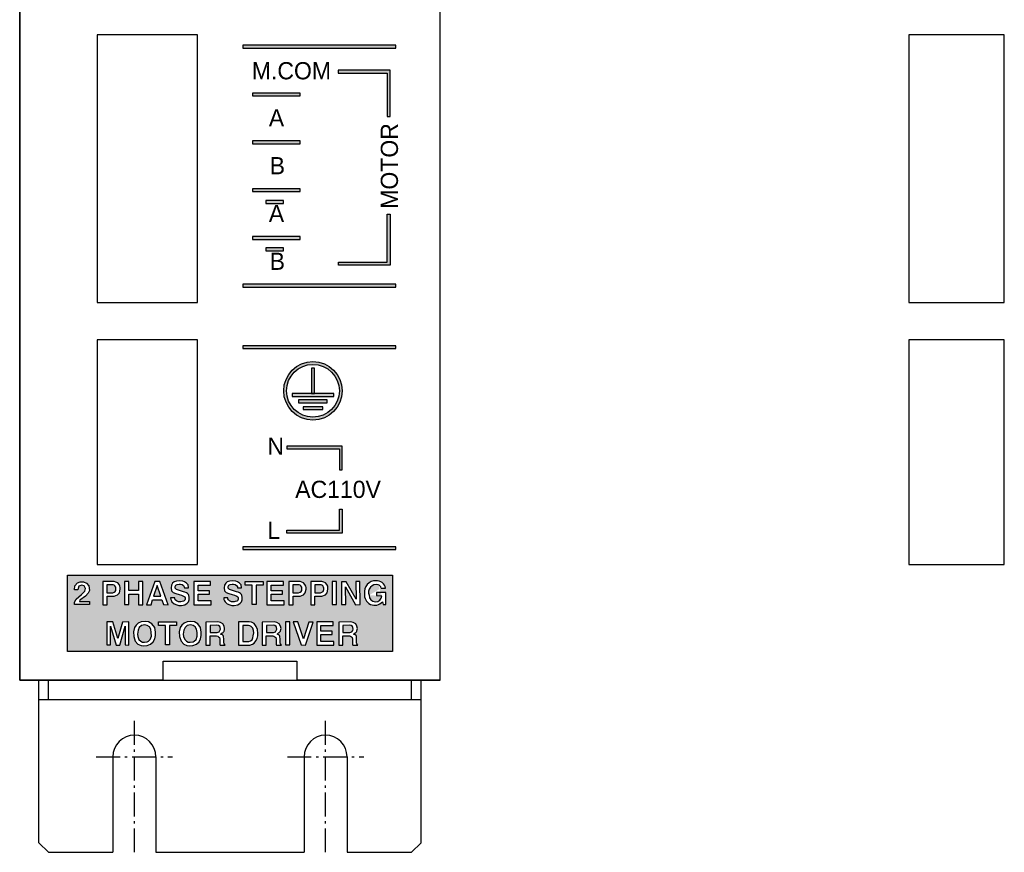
# Model space of a CAD drawing. Extents: x 10 to 213, y 7 to 270.
# Tile 1 of 4: x 10 to 113, y 7 to 94. Entities that reach past the tile are written whole.
import ezdxf

# ---------------------------------------------------------------- set-up
doc = ezdxf.new("R2010")
doc.units = 0
doc.header["$LTSCALE"] = 0.5
doc.header["$MEASUREMENT"] = 0
doc.linetypes.add('CENS', pattern=[7.5, 5, -1, 0.5, -1])
doc.layers.get('0').update_dxf_attribs({"linetype": 'CONTINUOUS'})
doc.layers.add('CEN', color=1, linetype='CENS')
doc.styles.add('K', font='sas', dxfattribs={"bigfont": 'stk'})

msp = doc.modelspace()

# ---------------------------------------------------------------- hatches: boundary and pattern name
h = msp.add_hatch(color=256)
h.paths.add_polyline_path([(49.34, 91.12), (49.34, 91.42), (33.34, 91.42), (33.34, 91.12)])
h.paths.add_polyline_path([(37.58, 75.17), (35.76, 75.17), (35.76, 74.87), (37.58, 74.87)])
h.paths.add_polyline_path([(39.34, 86.12), (39.34, 86.42), (34.34, 86.42), (34.34, 86.12)])
h.paths.add_polyline_path([(48.44, 88.52), (48.44, 83.98), (48.74, 83.98), (48.74, 88.82), (43.32, 88.82), (43.32, 88.52)])
h.paths.add_polyline_path([(34.34, 81.42), (34.34, 81.12), (39.34, 81.12), (39.34, 81.42)])
h.paths.add_polyline_path([(39.34, 76.12), (39.34, 76.42), (34.34, 76.42), (34.34, 76.12)])
h.paths.add_polyline_path([(48.74, 68.43), (48.74, 73.76), (48.44, 73.76), (48.44, 68.73), (43.34, 68.73), (43.34, 68.43)])
h.paths.add_polyline_path([(39.34, 71.12), (39.34, 71.42), (34.34, 71.42), (34.34, 71.12)])
h.paths.add_polyline_path([(35.76, 70.23), (35.76, 69.93), (37.58, 69.93), (37.58, 70.23)])
h.paths.add_polyline_path([(33.34, 66.42), (33.34, 66.12), (49.34, 66.12), (49.34, 66.42)])
h = msp.add_hatch(color=256)
h.paths.add_polyline_path([(49.34, 59.99), (33.34, 59.99), (33.34, 59.69), (49.34, 59.69)])
h.paths.add_polyline_path([(37.63, 55.28, 1), (43.74, 55.28, 1)])
h.paths.add_polyline_path([(43.44, 55.28, -1), (37.93, 55.28, -1)], flags=16)
h.paths.add_polyline_path([(40.83, 57.65), (40.83, 54.99), (42.87, 54.99), (42.87, 54.69), (38.5, 54.69), (38.5, 54.99), (40.53, 54.99), (40.53, 57.65)], flags=0)
h.paths.add_polyline_path([(42.18, 54.32), (42.18, 54.02), (39.18, 54.02), (39.18, 54.32)], flags=0)
h.paths.add_polyline_path([(41.72, 53.61), (41.72, 53.31), (39.65, 53.31), (39.65, 53.61)], flags=0)
h.paths.add_polyline_path([(43.75, 49.5), (37.95, 49.5), (37.95, 49.2), (43.45, 49.2), (43.45, 47), (43.75, 47)])
h.paths.add_polyline_path([(43.75, 42.9), (43.45, 42.9), (43.45, 40.7), (37.95, 40.7), (37.95, 40.4), (43.75, 40.4)])
h.paths.add_polyline_path([(49.34, 38.97), (33.34, 38.97), (33.34, 38.67), (49.34, 38.67)])
h = msp.add_hatch(color=256)
h.paths.add_polyline_path([(15, 36), (49, 36), (49, 28), (15, 28)])
h.paths.add_polyline_path([(39.08, 31.1), (38.61, 31.1), (39.44, 28.69), (39.9, 28.68), (40.71, 31.09), (40.24, 31.09), (39.68, 29.33)], flags=16)
h.paths.add_polyline_path([(37.82, 31.11), (37.82, 28.7), (38.26, 28.7), (38.26, 31.11)], flags=16)
h.paths.add_polyline_path([(42.8, 30.74), (42.8, 31.1), (41.07, 31.1), (41.07, 28.67), (42.87, 28.67), (42.87, 29.06), (41.5, 29.06), (41.5, 29.78), (42.69, 29.78), (42.69, 30.14), (41.51, 30.14), (41.51, 30.74)], flags=16)
h.paths.add_polyline_path([(44.49, 30.75), (43.8, 30.74), (43.81, 30), (44.54, 30), (44.74, 30.06), (44.84, 30.19), (44.89, 30.36), (44.86, 30.5), (44.82, 30.62), (44.68, 30.72)], flags=0)
h.paths.add_polyline_path([(44.6, 31.1), (43.37, 31.09), (43.37, 28.68), (43.8, 28.68), (43.8, 29.66), (44.49, 29.66), (44.6, 29.61), (44.7, 29.55), (44.79, 29.46), (44.81, 29.28), (44.81, 29.13), (44.81, 28.99), (44.82, 28.89), (44.83, 28.73), (44.86, 28.67), (45.37, 28.67), (45.27, 28.81), (45.25, 28.93), (45.24, 29.07), (45.23, 29.21), (45.24, 29.3), (45.22, 29.56), (45.19, 29.67), (45.11, 29.76), (45, 29.78), (44.91, 29.82), (45.08, 29.95), (45.15, 29.99), (45.22, 30.05), (45.28, 30.15), (45.31, 30.3), (45.33, 30.4), (45.27, 30.67), (45.15, 30.9), (44.89, 31.04)], flags=16)
h.paths.add_polyline_path([(35.37, 31.09), (35.37, 28.68), (35.8, 28.68), (35.8, 29.66), (36.49, 29.66), (36.6, 29.61), (36.7, 29.55), (36.8, 29.46), (36.82, 29.28), (36.82, 29.13), (36.82, 28.99), (36.83, 28.89), (36.84, 28.73), (36.87, 28.67), (37.38, 28.67), (37.28, 28.81), (37.25, 28.93), (37.24, 29.07), (37.24, 29.21), (37.25, 29.3), (37.23, 29.56), (37.19, 29.67), (37.12, 29.76), (37.01, 29.78), (36.92, 29.82), (37.08, 29.95), (37.16, 29.99), (37.23, 30.05), (37.28, 30.15), (37.32, 30.3), (37.34, 30.4), (37.28, 30.67), (37.15, 30.9), (36.9, 31.04), (36.61, 31.1)], flags=16)
h.paths.add_polyline_path([(35.81, 30.74), (35.82, 30), (36.54, 30), (36.75, 30.06), (36.84, 30.19), (36.9, 30.36), (36.87, 30.5), (36.83, 30.62), (36.68, 30.72), (36.5, 30.75)], flags=0)
h.paths.add_polyline_path([(33.74, 30.73), (33.33, 30.73), (33.34, 29.05), (33.98, 29.04), (34.15, 29.12), (34.31, 29.24), (34.4, 29.42), (34.43, 29.64), (34.49, 29.97), (34.46, 30.19), (34.39, 30.44), (34.22, 30.63), (34.09, 30.68), (33.95, 30.72)], flags=0)
h.paths.add_polyline_path([(34.02, 31.1), (32.89, 31.1), (32.89, 28.67), (34.08, 28.67), (34.35, 28.76), (34.52, 28.89), (34.72, 29.12), (34.84, 29.36), (34.9, 29.64), (34.92, 29.9), (34.86, 30.31), (34.75, 30.62), (34.52, 30.93), (34.25, 31.07)], flags=16)
h.paths.add_polyline_path([(30.61, 30.75), (29.92, 30.74), (29.92, 30), (30.65, 30), (30.85, 30.06), (30.95, 30.19), (31, 30.36), (30.97, 30.5), (30.93, 30.62), (30.79, 30.72)], flags=0)
h.paths.add_polyline_path([(30.71, 31.1), (29.48, 31.09), (29.48, 28.68), (29.91, 28.68), (29.91, 29.66), (30.6, 29.66), (30.71, 29.61), (30.81, 29.55), (30.91, 29.46), (30.92, 29.28), (30.93, 29.13), (30.92, 28.99), (30.93, 28.89), (30.94, 28.73), (30.98, 28.67), (31.49, 28.67), (31.38, 28.81), (31.36, 28.93), (31.35, 29.07), (31.34, 29.21), (31.36, 29.3), (31.33, 29.56), (31.3, 29.67), (31.23, 29.76), (31.12, 29.78), (31.02, 29.82), (31.19, 29.95), (31.27, 29.99), (31.33, 30.05), (31.39, 30.15), (31.43, 30.3), (31.44, 30.4), (31.38, 30.67), (31.26, 30.9), (31.01, 31.04)], flags=16)
h.paths.add_polyline_path([(27.91, 31.16), (27.51, 31.11), (27.2, 30.98), (26.97, 30.77), (26.79, 30.53), (26.68, 30.07), (26.73, 29.56), (26.88, 29.09), (27.16, 28.79), (27.5, 28.65), (27.77, 28.6), (28.12, 28.63), (28.48, 28.76), (28.76, 29.01), (28.93, 29.32), (28.99, 29.68), (29, 30.03), (28.93, 30.51), (28.63, 30.91), (28.28, 31.1)], flags=16)
h.paths.add_polyline_path([(27.88, 30.8), (27.51, 30.71), (27.3, 30.52), (27.18, 30.24), (27.11, 29.82), (27.15, 29.59), (27.26, 29.25), (27.45, 29.08), (27.64, 29), (27.85, 28.98), (28.13, 29.02), (28.26, 29.09), (28.45, 29.27), (28.58, 29.6), (28.56, 29.98), (28.5, 30.35), (28.36, 30.57), (28.13, 30.73)], flags=0)
h.paths.add_polyline_path([(24.51, 31.12), (26.42, 31.12), (26.42, 30.74), (25.68, 30.74), (25.68, 28.69), (25.25, 28.69), (25.25, 30.74), (24.52, 30.74)], flags=16)
h.paths.add_polyline_path([(23.34, 30.73), (23.09, 30.8), (22.73, 30.71), (22.51, 30.52), (22.4, 30.24), (22.32, 29.82), (22.36, 29.59), (22.47, 29.25), (22.66, 29.08), (22.85, 29), (23.06, 28.98), (23.34, 29.02), (23.47, 29.09), (23.66, 29.27), (23.79, 29.6), (23.77, 29.98), (23.71, 30.35), (23.57, 30.57)], flags=0)
h.paths.add_polyline_path([(23.49, 31.1), (23.12, 31.16), (22.72, 31.11), (22.41, 30.98), (22.18, 30.77), (22, 30.53), (21.89, 30.07), (21.94, 29.56), (22.09, 29.09), (22.37, 28.79), (22.71, 28.65), (22.98, 28.6), (23.33, 28.63), (23.69, 28.76), (23.97, 29.01), (24.14, 29.32), (24.2, 29.68), (24.21, 30.03), (24.14, 30.51), (23.84, 30.91)], flags=16)
h.paths.add_polyline_path([(19.76, 31.1), (19.12, 31.1), (19.12, 28.69), (19.51, 28.69), (19.49, 30.66), (20.08, 28.66), (20.46, 28.67), (21.03, 30.66), (21.02, 28.69), (21.43, 28.67), (21.43, 31.1), (20.76, 31.09), (20.26, 29.36)], flags=16)
edge = h.paths.add_edge_path(flags=16)
edge.add_line((47.83, 34.64), (48.28, 34.63))
edge.add_arc((47.36, 34.47), 0.93, 9.7965, 95.9017)
edge.add_arc((47.2, 34.26), 1.14, 86.9602, 189.3298)
edge.add_arc((47.14, 33.91), 1.07, 171.3336, 319.35)
edge.add_line((47.95, 33.21), (48.02, 32.92))
edge.add_line((48.02, 32.92), (48.29, 32.91))
edge.add_line((48.29, 32.91), (48.29, 34.19))
edge.add_line((48.29, 34.19), (47.33, 34.18))
edge.add_line((47.33, 34.18), (47.33, 33.85))
edge.add_line((47.33, 33.85), (47.89, 33.83))
edge.add_arc((47.22, 33.89), 0.676, 180.1841, 354.8857, ccw=False)
edge.add_arc((47.31, 34.19), 0.825, 76.0533, 201.5908, ccw=False)
edge.add_arc((47.27, 34.45), 0.594, 19.3607, 66.7596, ccw=False)
h.paths.add_polyline_path([(44.15, 35.31), (43.66, 35.31), (43.66, 32.93), (44.1, 32.93), (44.08, 34.77), (45.12, 32.9), (45.6, 32.91), (45.59, 35.33), (45.18, 35.33), (45.19, 33.49)], flags=16)
h.paths.add_polyline_path([(43.15, 35.32), (42.7, 35.32), (42.7, 32.91), (43.15, 32.91)], flags=16)
h.paths.add_polyline_path([(41.52, 34.98), (40.86, 34.98), (40.86, 34.16), (41.47, 34.16), (41.61, 34.2), (41.73, 34.29), (41.79, 34.38), (41.81, 34.5), (41.81, 34.64), (41.79, 34.75), (41.7, 34.86), (41.62, 34.94)], flags=0)
h.paths.add_polyline_path([(41.61, 35.33), (40.44, 35.32), (40.44, 32.9), (40.88, 32.9), (40.88, 33.79), (41.62, 33.79), (41.98, 33.92), (42.17, 34.16), (42.25, 34.51), (42.25, 34.69), (42.22, 34.85), (42.13, 35.03), (41.98, 35.18), (41.81, 35.26)], flags=16)
h.paths.add_polyline_path([(38.16, 35.32), (38.16, 32.9), (38.6, 32.9), (38.6, 33.79), (39.33, 33.79), (39.7, 33.92), (39.88, 34.16), (39.96, 34.51), (39.96, 34.69), (39.93, 34.85), (39.84, 35.03), (39.7, 35.18), (39.52, 35.26), (39.33, 35.33)], flags=16)
h.paths.add_polyline_path([(38.58, 34.98), (38.58, 34.16), (39.18, 34.16), (39.33, 34.2), (39.45, 34.29), (39.5, 34.38), (39.52, 34.5), (39.52, 34.64), (39.5, 34.75), (39.42, 34.86), (39.34, 34.94), (39.24, 34.98)], flags=0)
h.paths.add_polyline_path([(37.6, 35.32), (35.87, 35.32), (35.87, 32.9), (37.68, 32.9), (37.68, 33.29), (36.31, 33.29), (36.31, 34.01), (37.49, 34.01), (37.49, 34.36), (36.32, 34.36), (36.32, 34.96), (37.61, 34.96)], flags=16)
h.paths.add_polyline_path([(33.58, 34.95), (33.57, 35.34), (35.48, 35.34), (35.48, 34.96), (34.74, 34.96), (34.74, 32.91), (34.31, 32.91), (34.31, 34.95)], flags=16)
h.paths.add_polyline_path([(33.21, 34.67), (33.16, 34.98), (33.01, 35.15), (32.79, 35.3), (32.6, 35.37), (32.25, 35.4), (31.97, 35.37), (31.71, 35.28), (31.55, 35.16), (31.43, 34.93), (31.4, 34.68), (31.43, 34.37), (31.6, 34.17), (31.88, 34.06), (32.23, 33.96), (32.46, 33.91), (32.7, 33.8), (32.82, 33.72), (32.86, 33.61), (32.86, 33.47), (32.83, 33.37), (32.77, 33.3), (32.7, 33.27), (32.54, 33.23), (32.42, 33.2), (32.25, 33.2), (32.14, 33.2), (32.03, 33.26), (31.95, 33.31), (31.83, 33.42), (31.77, 33.51), (31.77, 33.61), (31.34, 33.61), (31.37, 33.44), (31.4, 33.37), (31.44, 33.29), (31.48, 33.2), (31.7, 33), (31.97, 32.88), (32.19, 32.83), (32.45, 32.83), (32.81, 32.89), (33.06, 33.06), (33.19, 33.2), (33.29, 33.42), (33.29, 33.7), (33.25, 33.88), (33.21, 33.96), (33.09, 34.07), (32.99, 34.14), (32.84, 34.21), (32.68, 34.26), (31.96, 34.49), (31.8, 34.64), (31.8, 34.79), (31.88, 34.94), (32.03, 35.02), (32.22, 35.04), (32.37, 35.05), (32.54, 35), (32.68, 34.92), (32.77, 34.78), (32.8, 34.67)], flags=16)
h.paths.add_polyline_path([(29.95, 34.96), (29.95, 35.32), (28.22, 35.32), (28.22, 32.9), (30.02, 32.9), (30.02, 33.29), (28.66, 33.29), (28.66, 34.01), (29.84, 34.01), (29.84, 34.36), (28.66, 34.36), (28.66, 34.96)], flags=16)
h.paths.add_polyline_path([(27.25, 34.67), (27.66, 34.67), (27.61, 34.98), (27.46, 35.15), (27.24, 35.3), (27.05, 35.37), (26.7, 35.4), (26.42, 35.37), (26.16, 35.28), (26, 35.16), (25.88, 34.93), (25.85, 34.68), (25.88, 34.37), (26.05, 34.17), (26.33, 34.06), (26.68, 33.96), (26.91, 33.91), (27.15, 33.8), (27.27, 33.72), (27.32, 33.61), (27.32, 33.47), (27.28, 33.37), (27.22, 33.3), (27.15, 33.27), (26.99, 33.23), (26.87, 33.2), (26.71, 33.2), (26.6, 33.2), (26.48, 33.26), (26.4, 33.31), (26.28, 33.42), (26.23, 33.51), (26.22, 33.61), (25.79, 33.61), (25.82, 33.44), (25.86, 33.37), (25.89, 33.29), (25.93, 33.2), (26.15, 33), (26.43, 32.88), (26.64, 32.83), (26.91, 32.83), (27.26, 32.89), (27.52, 33.06), (27.65, 33.2), (27.74, 33.42), (27.74, 33.7), (27.7, 33.88), (27.67, 33.96), (27.54, 34.07), (27.44, 34.14), (27.29, 34.21), (27.13, 34.26), (26.41, 34.49), (26.25, 34.64), (26.25, 34.79), (26.33, 34.94), (26.48, 35.02), (26.67, 35.04), (26.83, 35.05), (26.99, 35), (27.13, 34.92), (27.22, 34.78)], flags=16)
h.paths.add_polyline_path([(24.75, 33.78), (24.38, 34.9), (24.01, 33.78)], flags=0)
h.paths.add_polyline_path([(24.67, 35.32), (24.13, 35.32), (23.26, 32.9), (23.75, 32.9), (23.9, 33.42), (24.88, 33.41), (25.06, 32.91), (25.54, 32.9)], flags=16)
h.paths.add_polyline_path([(21.41, 35.33), (20.97, 35.33), (20.97, 32.91), (21.41, 32.91), (21.41, 34.02), (22.44, 34.02), (22.44, 32.9), (22.87, 32.9), (22.87, 35.32), (22.42, 35.32), (22.42, 34.4), (21.41, 34.4)], flags=16)
h.paths.add_polyline_path([(19.78, 34.98), (19.13, 34.98), (19.13, 34.16), (19.73, 34.16), (19.88, 34.2), (20, 34.29), (20.05, 34.38), (20.07, 34.5), (20.07, 34.64), (20.05, 34.75), (19.96, 34.86), (19.88, 34.94)], flags=0)
h.paths.add_polyline_path([(19.88, 35.33), (18.7, 35.32), (18.7, 32.9), (19.14, 32.9), (19.14, 33.79), (19.88, 33.79), (20.24, 33.92), (20.43, 34.16), (20.51, 34.51), (20.51, 34.69), (20.48, 34.85), (20.39, 35.03), (20.25, 35.18), (20.07, 35.26)], flags=16)
h.paths.add_polyline_path([(15.72, 34.47), (15.77, 34.89), (16.03, 35.19), (16.33, 35.3), (16.67, 35.28), (17, 35.16), (17.23, 34.89), (17.3, 34.4), (17.16, 34.11), (16.88, 33.79), (16.28, 33.37), (16.24, 33.24), (17.29, 33.25), (17.29, 32.91), (15.72, 32.92), (15.75, 33.18), (15.91, 33.47), (16.46, 33.96), (16.83, 34.33), (16.88, 34.6), (16.75, 34.89), (16.49, 34.95), (16.2, 34.83), (16.09, 34.46)], flags=16)

# ---------------------------------------------------------------- linework, layer by layer
for p, q in [((10, 185), (10, 25)), ((10, 25), (10, 185)), ((54, 25), (54, 185)), ((54, 25), (54, 185)), ((18.1, 92.5), (18.1, 64.5)), ((28.6, 92.5), (18.1, 92.5)), ((28.6, 64.5), (28.6, 92.5)), ((113, 92.5), (103, 92.5)), ((103, 92.5), (103, 64.5)), ((113, 64.5), (113, 92.5)), ((49.34, 91.42), (33.34, 91.42)), ((33.34, 91.42), (33.34, 91.12)), ((33.34, 91.12), (49.34, 91.12)), ((49.34, 91.12), (49.34, 91.42)), ((48.74, 88.82), (43.32, 88.82)), ((43.32, 88.82), (43.32, 88.52)), ((48.74, 83.98), (48.74, 88.82)), ((43.32, 88.52), (48.44, 88.52)), ((48.44, 88.52), (48.44, 83.98)), ((39.34, 86.42), (34.34, 86.42)), ((34.34, 86.42), (34.34, 86.12)), ((34.34, 86.12), (39.34, 86.12)), ((39.34, 86.12), (39.34, 86.42)), ((48.44, 83.98), (48.74, 83.98)), ((39.34, 81.42), (34.34, 81.42)), ((34.34, 81.42), (34.34, 81.12)), ((39.34, 81.12), (39.34, 81.42)), ((34.34, 81.12), (39.34, 81.12)), ((39.34, 76.42), (34.34, 76.42)), ((34.34, 76.42), (34.34, 76.12)), ((39.34, 76.12), (39.34, 76.42)), ((34.34, 76.12), (39.34, 76.12)), ((37.58, 75.17), (35.76, 75.17)), ((35.76, 75.17), (35.76, 74.87)), ((35.76, 74.87), (37.58, 74.87)), ((37.58, 74.87), (37.58, 75.17)), ((48.44, 73.76), (48.74, 73.76)), ((48.44, 68.73), (48.44, 73.76)), ((48.74, 73.76), (48.74, 68.43)), ((39.34, 71.42), (34.34, 71.42)), ((34.34, 71.42), (34.34, 71.12)), ((34.34, 71.12), (39.34, 71.12)), ((39.34, 71.12), (39.34, 71.42)), ((37.58, 70.23), (35.76, 70.23)), ((35.76, 70.23), (35.76, 69.93)), ((37.58, 69.93), (37.58, 70.23)), ((35.76, 69.93), (37.58, 69.93)), ((43.34, 68.73), (48.44, 68.73)), ((43.34, 68.43), (43.34, 68.73)), ((48.74, 68.43), (43.34, 68.43)), ((49.34, 66.42), (33.34, 66.42)), ((33.34, 66.42), (33.34, 66.12)), ((33.34, 66.12), (49.34, 66.12)), ((49.34, 66.12), (49.34, 66.42)), ((18.1, 64.5), (28.6, 64.5)), ((103, 64.5), (113, 64.5)), ((18.1, 60.6), (18.1, 37.1)), ((28.6, 60.6), (18.1, 60.6)), ((28.6, 37.1), (28.6, 60.6)), ((49.34, 59.99), (33.34, 59.99)), ((33.34, 59.99), (33.34, 59.69)), ((49.34, 59.69), (49.34, 59.99)), ((113, 60.6), (103, 60.6)), ((103, 60.6), (103, 37.1)), ((113, 37.1), (113, 60.6)), ((33.34, 59.69), (49.34, 59.69)), ((40.53, 57.65), (40.53, 54.99)), ((40.83, 57.65), (40.53, 57.65)), ((40.83, 54.99), (40.83, 57.65)), ((42.87, 54.99), (38.5, 54.99)), ((38.5, 54.99), (38.5, 54.69)), ((38.5, 54.69), (42.87, 54.69)), ((40.53, 54.99), (40.83, 54.99)), ((42.87, 54.69), (42.87, 54.99)), ((42.18, 54.32), (39.18, 54.32)), ((39.18, 54.32), (39.18, 54.02)), ((39.18, 54.02), (42.18, 54.02)), ((41.72, 53.61), (39.65, 53.61)), ((39.65, 53.61), (39.65, 53.31)), ((41.72, 53.31), (41.72, 53.61)), ((42.18, 54.02), (42.18, 54.32)), ((39.65, 53.31), (41.72, 53.31)), ((43.75, 49.5), (37.95, 49.5)), ((37.95, 49.5), (37.95, 49.2)), ((43.75, 47), (43.75, 49.5)), ((37.95, 49.2), (43.45, 49.2)), ((43.45, 49.2), (43.45, 47)), ((43.45, 47), (43.75, 47)), ((43.45, 42.9), (43.75, 42.9)), ((43.45, 40.7), (43.45, 42.9)), ((43.75, 42.9), (43.75, 40.4)), ((37.95, 40.7), (43.45, 40.7)), ((37.95, 40.4), (37.95, 40.7)), ((43.75, 40.4), (37.95, 40.4)), ((49.34, 38.97), (33.34, 38.97)), ((33.34, 38.97), (33.34, 38.67)), ((33.34, 38.67), (49.34, 38.67)), ((49.34, 38.67), (49.34, 38.97)), ((18.1, 37.1), (28.6, 37.1)), ((103, 37.1), (113, 37.1)), ((15, 28), (15, 36)), ((15, 36), (49, 36)), ((15.77, 34.89), (16.03, 35.19)), ((16.03, 35.19), (16.33, 35.3)), ((16.33, 35.3), (16.67, 35.28)), ((16.67, 35.28), (17, 35.16)), ((17, 35.16), (17.23, 34.89)), ((19.88, 35.33), (18.7, 35.32)), ((18.7, 35.32), (18.7, 32.9)), ((20.07, 35.26), (19.88, 35.33)), ((20.25, 35.18), (20.07, 35.26)), ((20.39, 35.03), (20.25, 35.18)), ((20.48, 34.85), (20.39, 35.03)), ((20.97, 35.33), (20.97, 32.91)), ((21.41, 35.33), (20.97, 35.33)), ((21.41, 34.4), (21.41, 35.33)), ((22.87, 35.32), (22.42, 35.32)), ((22.42, 35.32), (22.42, 34.4)), ((22.87, 32.9), (22.87, 35.32)), ((24.13, 35.32), (23.26, 32.9)), ((24.67, 35.32), (24.13, 35.32)), ((25.54, 32.9), (24.67, 35.32)), ((26, 35.16), (25.88, 34.93)), ((26.16, 35.28), (26, 35.16)), ((26.42, 35.37), (26.16, 35.28)), ((26.7, 35.4), (26.42, 35.37)), ((26.48, 35.02), (26.67, 35.04)), ((26.67, 35.04), (26.83, 35.05)), ((27.05, 35.37), (26.7, 35.4)), ((26.83, 35.05), (26.99, 35)), ((27.24, 35.3), (27.05, 35.37)), ((27.46, 35.15), (27.24, 35.3)), ((27.61, 34.98), (27.46, 35.15)), ((29.95, 35.32), (28.22, 35.32)), ((28.22, 35.32), (28.22, 32.9)), ((29.95, 34.96), (29.95, 35.32)), ((31.55, 35.16), (31.43, 34.93)), ((31.71, 35.28), (31.55, 35.16)), ((31.97, 35.37), (31.71, 35.28)), ((32.25, 35.4), (31.97, 35.37)), ((32.03, 35.02), (32.22, 35.04)), ((32.22, 35.04), (32.37, 35.05)), ((32.6, 35.37), (32.25, 35.4)), ((32.37, 35.05), (32.54, 35)), ((32.79, 35.3), (32.6, 35.37)), ((33.01, 35.15), (32.79, 35.3)), ((33.16, 34.98), (33.01, 35.15)), ((33.57, 35.34), (35.48, 35.34)), ((33.58, 34.95), (33.57, 35.34)), ((35.48, 35.34), (35.48, 34.96)), ((35.87, 35.32), (35.87, 32.9)), ((37.6, 35.32), (35.87, 35.32)), ((37.61, 34.96), (37.6, 35.32)), ((39.33, 35.33), (38.16, 35.32)), ((38.16, 35.32), (38.16, 32.9)), ((39.52, 35.26), (39.33, 35.33)), ((39.7, 35.18), (39.52, 35.26)), ((39.84, 35.03), (39.7, 35.18)), ((39.93, 34.85), (39.84, 35.03)), ((41.61, 35.33), (40.44, 35.32)), ((40.44, 35.32), (40.44, 32.9)), ((41.81, 35.26), (41.61, 35.33)), ((41.98, 35.18), (41.81, 35.26)), ((42.13, 35.03), (41.98, 35.18)), ((42.22, 34.85), (42.13, 35.03)), ((42.7, 35.32), (42.7, 32.91)), ((43.15, 35.32), (42.7, 35.32)), ((43.15, 32.91), (43.15, 35.32)), ((43.66, 35.31), (43.66, 32.93)), ((44.15, 35.31), (43.66, 35.31)), ((45.19, 33.49), (44.15, 35.31)), ((45.59, 35.33), (45.18, 35.33)), ((45.18, 35.33), (45.19, 33.49)), ((45.6, 32.91), (45.59, 35.33)), ((49, 36), (49, 28)), ((15.72, 34.47), (15.77, 34.89)), ((16.09, 34.46), (15.72, 34.47)), ((16.2, 34.83), (16.09, 34.46)), ((16.49, 34.95), (16.2, 34.83)), ((16.46, 33.96), (16.83, 34.33)), ((16.75, 34.89), (16.49, 34.95)), ((16.88, 34.6), (16.75, 34.89)), ((16.83, 34.33), (16.88, 34.6)), ((17.16, 34.11), (16.88, 33.79)), ((17.3, 34.4), (17.16, 34.11)), ((17.23, 34.89), (17.3, 34.4)), ((19.13, 34.98), (19.13, 34.16)), ((19.78, 34.98), (19.13, 34.98)), ((19.13, 34.16), (19.73, 34.16)), ((19.73, 34.16), (19.88, 34.2)), ((19.88, 34.94), (19.78, 34.98)), ((19.96, 34.86), (19.88, 34.94)), ((19.88, 34.2), (20, 34.29)), ((20.05, 34.75), (19.96, 34.86)), ((20, 34.29), (20.05, 34.38)), ((20.07, 34.64), (20.05, 34.75)), ((20.05, 34.38), (20.07, 34.5)), ((20.07, 34.5), (20.07, 34.64)), ((20.24, 33.92), (20.43, 34.16)), ((20.43, 34.16), (20.51, 34.51)), ((20.51, 34.69), (20.48, 34.85)), ((20.51, 34.51), (20.51, 34.69)), ((22.42, 34.4), (21.41, 34.4)), ((21.41, 32.91), (21.41, 34.02)), ((21.41, 34.02), (22.44, 34.02)), ((22.44, 34.02), (22.44, 32.9)), ((24.38, 34.9), (24.01, 33.78)), ((24.75, 33.78), (24.38, 34.9)), ((25.88, 34.93), (25.85, 34.68)), ((25.85, 34.68), (25.88, 34.37)), ((25.88, 34.37), (26.05, 34.17)), ((26.05, 34.17), (26.33, 34.06)), ((26.25, 34.79), (26.33, 34.94)), ((26.25, 34.64), (26.25, 34.79)), ((26.41, 34.49), (26.25, 34.64)), ((26.33, 34.94), (26.48, 35.02)), ((26.33, 34.06), (26.68, 33.96)), ((27.13, 34.26), (26.41, 34.49)), ((26.99, 35), (27.13, 34.92)), ((27.13, 34.92), (27.22, 34.78)), ((27.29, 34.21), (27.13, 34.26)), ((27.22, 34.78), (27.25, 34.67)), ((27.25, 34.67), (27.66, 34.67)), ((27.44, 34.14), (27.29, 34.21)), ((27.54, 34.07), (27.44, 34.14)), ((27.67, 33.96), (27.54, 34.07)), ((27.66, 34.67), (27.61, 34.98)), ((28.66, 34.36), (28.66, 34.96)), ((28.66, 34.96), (29.95, 34.96)), ((29.84, 34.36), (28.66, 34.36)), ((28.66, 33.29), (28.66, 34.01)), ((28.66, 34.01), (29.84, 34.01)), ((29.84, 34.01), (29.84, 34.36)), ((31.43, 34.93), (31.4, 34.68)), ((31.4, 34.68), (31.43, 34.37)), ((31.43, 34.37), (31.6, 34.17)), ((31.6, 34.17), (31.88, 34.06)), ((31.8, 34.79), (31.88, 34.94)), ((31.8, 34.64), (31.8, 34.79)), ((31.96, 34.49), (31.8, 34.64)), ((31.88, 34.94), (32.03, 35.02)), ((31.88, 34.06), (32.23, 33.96)), ((32.68, 34.26), (31.96, 34.49)), ((32.54, 35), (32.68, 34.92)), ((32.68, 34.92), (32.77, 34.78)), ((32.84, 34.21), (32.68, 34.26)), ((32.77, 34.78), (32.8, 34.67)), ((32.8, 34.67), (33.21, 34.67)), ((32.99, 34.14), (32.84, 34.21)), ((33.09, 34.07), (32.99, 34.14)), ((33.21, 33.96), (33.09, 34.07)), ((33.21, 34.67), (33.16, 34.98)), ((34.31, 34.95), (33.58, 34.95)), ((34.31, 32.91), (34.31, 34.95)), ((35.48, 34.96), (34.74, 34.96)), ((34.74, 34.96), (34.74, 32.91)), ((36.31, 34.01), (37.49, 34.01)), ((36.31, 33.29), (36.31, 34.01)), ((36.32, 34.96), (37.61, 34.96)), ((36.32, 34.36), (36.32, 34.96)), ((37.49, 34.36), (36.32, 34.36)), ((37.49, 34.01), (37.49, 34.36)), ((39.24, 34.98), (38.58, 34.98)), ((38.58, 34.98), (38.58, 34.16)), ((38.58, 34.16), (39.18, 34.16)), ((39.18, 34.16), (39.33, 34.2)), ((39.34, 34.94), (39.24, 34.98)), ((39.33, 34.2), (39.45, 34.29)), ((39.42, 34.86), (39.34, 34.94)), ((39.5, 34.75), (39.42, 34.86)), ((39.45, 34.29), (39.5, 34.38)), ((39.52, 34.64), (39.5, 34.75)), ((39.5, 34.38), (39.52, 34.5)), ((39.52, 34.5), (39.52, 34.64)), ((39.7, 33.92), (39.88, 34.16)), ((39.88, 34.16), (39.96, 34.51)), ((39.96, 34.69), (39.93, 34.85)), ((39.96, 34.51), (39.96, 34.69)), ((40.86, 34.98), (40.86, 34.16)), ((41.52, 34.98), (40.86, 34.98)), ((40.86, 34.16), (41.47, 34.16)), ((41.47, 34.16), (41.61, 34.2)), ((41.62, 34.94), (41.52, 34.98)), ((41.61, 34.2), (41.73, 34.29)), ((41.7, 34.86), (41.62, 34.94)), ((41.79, 34.75), (41.7, 34.86)), ((41.73, 34.29), (41.79, 34.38)), ((41.81, 34.64), (41.79, 34.75)), ((41.79, 34.38), (41.81, 34.5)), ((41.81, 34.5), (41.81, 34.64)), ((41.98, 33.92), (42.17, 34.16)), ((42.17, 34.16), (42.25, 34.51)), ((42.25, 34.69), (42.22, 34.85)), ((42.25, 34.51), (42.25, 34.69)), ((44.1, 32.93), (44.08, 34.77)), ((44.08, 34.77), (45.12, 32.9)), ((48.29, 34.19), (47.33, 34.18)), ((47.33, 34.18), (47.33, 33.85)), ((47.83, 34.64), (48.28, 34.63)), ((48.29, 32.91), (48.29, 34.19)), ((15.72, 32.92), (15.75, 33.18)), ((15.75, 33.18), (15.91, 33.47)), ((15.91, 33.47), (16.46, 33.96)), ((16.28, 33.37), (16.24, 33.24)), ((16.24, 33.24), (17.29, 33.25)), ((16.88, 33.79), (16.28, 33.37)), ((17.29, 33.25), (17.29, 32.91)), ((19.14, 32.9), (19.14, 33.79)), ((19.14, 33.79), (19.88, 33.79)), ((19.88, 33.79), (20.24, 33.92)), ((23.75, 32.9), (23.9, 33.42)), ((23.9, 33.42), (24.88, 33.41)), ((24.01, 33.78), (24.75, 33.78)), ((24.88, 33.41), (25.06, 32.91)), ((26.22, 33.61), (25.79, 33.61)), ((25.79, 33.61), (25.82, 33.44)), ((25.82, 33.44), (25.86, 33.37)), ((25.86, 33.37), (25.89, 33.29)), ((25.89, 33.29), (25.93, 33.2)), ((25.93, 33.2), (26.15, 33)), ((26.15, 33), (26.43, 32.88)), ((26.23, 33.51), (26.22, 33.61)), ((26.28, 33.42), (26.23, 33.51)), ((26.4, 33.31), (26.28, 33.42)), ((26.48, 33.26), (26.4, 33.31)), ((26.6, 33.2), (26.48, 33.26)), ((26.71, 33.2), (26.6, 33.2)), ((26.68, 33.96), (26.91, 33.91)), ((26.87, 33.2), (26.71, 33.2)), ((26.99, 33.23), (26.87, 33.2)), ((26.91, 33.91), (27.15, 33.8)), ((27.15, 33.27), (26.99, 33.23)), ((27.15, 33.8), (27.27, 33.72)), ((27.22, 33.3), (27.15, 33.27)), ((27.28, 33.37), (27.22, 33.3)), ((27.26, 32.89), (27.52, 33.06)), ((27.27, 33.72), (27.32, 33.61)), ((27.32, 33.47), (27.28, 33.37)), ((27.32, 33.61), (27.32, 33.47)), ((27.52, 33.06), (27.65, 33.2)), ((27.65, 33.2), (27.74, 33.42)), ((27.7, 33.88), (27.67, 33.96)), ((27.74, 33.7), (27.7, 33.88)), ((27.74, 33.42), (27.74, 33.7)), ((30.02, 33.29), (28.66, 33.29)), ((30.02, 32.9), (30.02, 33.29)), ((31.34, 33.61), (31.37, 33.44)), ((31.77, 33.61), (31.34, 33.61)), ((31.37, 33.44), (31.4, 33.37)), ((31.4, 33.37), (31.44, 33.29)), ((31.44, 33.29), (31.48, 33.2)), ((31.48, 33.2), (31.7, 33)), ((31.7, 33), (31.97, 32.88)), ((31.77, 33.51), (31.77, 33.61)), ((31.83, 33.42), (31.77, 33.51)), ((31.95, 33.31), (31.83, 33.42)), ((32.03, 33.26), (31.95, 33.31)), ((32.14, 33.2), (32.03, 33.26)), ((32.25, 33.2), (32.14, 33.2)), ((32.23, 33.96), (32.46, 33.91)), ((32.42, 33.2), (32.25, 33.2)), ((32.54, 33.23), (32.42, 33.2)), ((32.46, 33.91), (32.7, 33.8)), ((32.7, 33.27), (32.54, 33.23)), ((32.7, 33.8), (32.82, 33.72)), ((32.77, 33.3), (32.7, 33.27)), ((32.83, 33.37), (32.77, 33.3)), ((32.81, 32.89), (33.06, 33.06)), ((32.82, 33.72), (32.86, 33.61)), ((32.86, 33.47), (32.83, 33.37)), ((32.86, 33.61), (32.86, 33.47)), ((33.06, 33.06), (33.19, 33.2)), ((33.19, 33.2), (33.29, 33.42)), ((33.25, 33.88), (33.21, 33.96)), ((33.29, 33.7), (33.25, 33.88)), ((33.29, 33.42), (33.29, 33.7)), ((37.68, 33.29), (36.31, 33.29)), ((37.68, 32.9), (37.68, 33.29)), ((38.6, 33.79), (39.33, 33.79)), ((38.6, 32.9), (38.6, 33.79)), ((39.33, 33.79), (39.7, 33.92)), ((40.88, 32.9), (40.88, 33.79)), ((40.88, 33.79), (41.62, 33.79)), ((41.62, 33.79), (41.98, 33.92)), ((47.33, 33.85), (47.89, 33.83)), ((47.95, 33.21), (48.02, 32.92)), ((17.29, 32.91), (15.72, 32.92)), ((18.7, 32.9), (19.14, 32.9)), ((20.97, 32.91), (21.41, 32.91)), ((22.44, 32.9), (22.87, 32.9)), ((23.26, 32.9), (23.75, 32.9)), ((25.06, 32.91), (25.54, 32.9)), ((26.43, 32.88), (26.64, 32.83)), ((26.64, 32.83), (26.91, 32.83)), ((26.91, 32.83), (27.26, 32.89)), ((28.22, 32.9), (30.02, 32.9)), ((31.97, 32.88), (32.19, 32.83)), ((32.19, 32.83), (32.45, 32.83)), ((32.45, 32.83), (32.81, 32.89)), ((34.74, 32.91), (34.31, 32.91)), ((35.87, 32.9), (37.68, 32.9)), ((38.16, 32.9), (38.6, 32.9)), ((40.44, 32.9), (40.88, 32.9)), ((42.7, 32.91), (43.15, 32.91)), ((43.66, 32.93), (44.1, 32.93)), ((45.12, 32.9), (45.6, 32.91)), ((48.02, 32.92), (48.29, 32.91)), ((19.12, 31.1), (19.12, 28.69)), ((19.76, 31.1), (19.12, 31.1)), ((20.26, 29.36), (19.76, 31.1)), ((20.76, 31.09), (20.26, 29.36)), ((21.43, 31.1), (20.76, 31.09)), ((21.43, 28.67), (21.43, 31.1)), ((22.41, 30.98), (22.18, 30.77)), ((22.72, 31.11), (22.41, 30.98)), ((23.12, 31.16), (22.72, 31.11)), ((23.49, 31.1), (23.12, 31.16)), ((23.84, 30.91), (23.49, 31.1)), ((24.14, 30.51), (23.84, 30.91)), ((24.52, 30.74), (24.51, 31.12)), ((24.51, 31.12), (26.42, 31.12)), ((26.42, 31.12), (26.42, 30.74)), ((27.2, 30.98), (26.97, 30.77)), ((27.51, 31.11), (27.2, 30.98)), ((27.91, 31.16), (27.51, 31.11)), ((28.28, 31.1), (27.91, 31.16)), ((28.63, 30.91), (28.28, 31.1)), ((28.93, 30.51), (28.63, 30.91)), ((30.71, 31.1), (29.48, 31.09)), ((29.48, 31.09), (29.48, 28.68)), ((31.01, 31.04), (30.71, 31.1)), ((31.26, 30.9), (31.01, 31.04)), ((31.38, 30.67), (31.26, 30.9)), ((32.89, 31.1), (32.89, 28.67)), ((34.02, 31.1), (32.89, 31.1)), ((34.25, 31.07), (34.02, 31.1)), ((34.52, 30.93), (34.25, 31.07)), ((34.75, 30.62), (34.52, 30.93)), ((36.61, 31.1), (35.37, 31.09)), ((35.37, 31.09), (35.37, 28.68)), ((36.9, 31.04), (36.61, 31.1)), ((37.15, 30.9), (36.9, 31.04)), ((37.28, 30.67), (37.15, 30.9)), ((38.26, 31.11), (37.82, 31.11)), ((37.82, 31.11), (37.82, 28.7)), ((38.26, 28.7), (38.26, 31.11)), ((38.61, 31.1), (39.44, 28.69)), ((39.08, 31.1), (38.61, 31.1)), ((39.68, 29.33), (39.08, 31.1)), ((40.24, 31.09), (39.68, 29.33)), ((39.9, 28.68), (40.71, 31.09)), ((40.71, 31.09), (40.24, 31.09)), ((42.8, 31.1), (41.07, 31.1)), ((41.07, 31.1), (41.07, 28.67)), ((42.8, 30.74), (42.8, 31.1)), ((44.6, 31.1), (43.37, 31.09)), ((43.37, 31.09), (43.37, 28.68)), ((44.89, 31.04), (44.6, 31.1)), ((45.15, 30.9), (44.89, 31.04)), ((45.27, 30.67), (45.15, 30.9)), ((19.51, 28.69), (19.49, 30.66)), ((19.49, 30.66), (20.08, 28.66)), ((20.46, 28.67), (21.03, 30.66)), ((21.03, 30.66), (21.02, 28.69)), ((22, 30.53), (21.89, 30.07)), ((21.89, 30.07), (21.94, 29.56)), ((22.18, 30.77), (22, 30.53)), ((22.4, 30.24), (22.32, 29.82)), ((22.51, 30.52), (22.4, 30.24)), ((22.73, 30.71), (22.51, 30.52)), ((23.09, 30.8), (22.73, 30.71)), ((23.34, 30.73), (23.09, 30.8)), ((23.57, 30.57), (23.34, 30.73)), ((23.71, 30.35), (23.57, 30.57)), ((23.77, 29.98), (23.71, 30.35)), ((23.79, 29.6), (23.77, 29.98)), ((24.21, 30.03), (24.14, 30.51)), ((24.2, 29.68), (24.21, 30.03)), ((25.25, 30.74), (24.52, 30.74)), ((25.25, 28.69), (25.25, 30.74)), ((25.68, 30.74), (25.68, 28.69)), ((26.42, 30.74), (25.68, 30.74)), ((26.79, 30.53), (26.68, 30.07)), ((26.68, 30.07), (26.73, 29.56)), ((26.97, 30.77), (26.79, 30.53)), ((27.18, 30.24), (27.11, 29.82)), ((27.3, 30.52), (27.18, 30.24)), ((27.51, 30.71), (27.3, 30.52)), ((27.88, 30.8), (27.51, 30.71)), ((28.13, 30.73), (27.88, 30.8)), ((28.36, 30.57), (28.13, 30.73)), ((28.5, 30.35), (28.36, 30.57)), ((28.56, 29.98), (28.5, 30.35)), ((28.58, 29.6), (28.56, 29.98)), ((29, 30.03), (28.93, 30.51)), ((28.99, 29.68), (29, 30.03)), ((30.61, 30.75), (29.92, 30.74)), ((29.92, 30.74), (29.92, 30)), ((29.92, 30), (30.65, 30)), ((30.79, 30.72), (30.61, 30.75)), ((30.65, 30), (30.85, 30.06)), ((30.93, 30.62), (30.79, 30.72)), ((30.85, 30.06), (30.95, 30.19)), ((30.97, 30.5), (30.93, 30.62)), ((30.95, 30.19), (31, 30.36)), ((31, 30.36), (30.97, 30.5)), ((31.02, 29.82), (31.19, 29.95)), ((31.19, 29.95), (31.27, 29.99)), ((31.27, 29.99), (31.33, 30.05)), ((31.33, 30.05), (31.39, 30.15)), ((31.44, 30.4), (31.38, 30.67)), ((31.39, 30.15), (31.43, 30.3)), ((31.43, 30.3), (31.44, 30.4)), ((33.33, 30.73), (33.34, 29.05)), ((33.74, 30.73), (33.33, 30.73)), ((33.95, 30.72), (33.74, 30.73)), ((34.09, 30.68), (33.95, 30.72)), ((34.22, 30.63), (34.09, 30.68)), ((34.39, 30.44), (34.22, 30.63)), ((34.46, 30.19), (34.39, 30.44)), ((34.43, 29.64), (34.49, 29.97)), ((34.49, 29.97), (34.46, 30.19)), ((34.86, 30.31), (34.75, 30.62)), ((34.92, 29.9), (34.86, 30.31)), ((34.9, 29.64), (34.92, 29.9)), ((36.5, 30.75), (35.81, 30.74)), ((35.81, 30.74), (35.82, 30)), ((35.82, 30), (36.54, 30)), ((36.68, 30.72), (36.5, 30.75)), ((36.54, 30), (36.75, 30.06)), ((36.83, 30.62), (36.68, 30.72)), ((36.75, 30.06), (36.84, 30.19)), ((36.87, 30.5), (36.83, 30.62)), ((36.84, 30.19), (36.9, 30.36)), ((36.9, 30.36), (36.87, 30.5)), ((36.92, 29.82), (37.08, 29.95)), ((37.08, 29.95), (37.16, 29.99)), ((37.16, 29.99), (37.23, 30.05)), ((37.23, 30.05), (37.28, 30.15)), ((37.34, 30.4), (37.28, 30.67)), ((37.28, 30.15), (37.32, 30.3)), ((37.32, 30.3), (37.34, 30.4)), ((41.51, 30.14), (41.51, 30.74)), ((41.51, 30.74), (42.8, 30.74)), ((42.69, 30.14), (41.51, 30.14)), ((42.69, 29.78), (42.69, 30.14)), ((44.49, 30.75), (43.8, 30.74)), ((43.8, 30.74), (43.81, 30)), ((43.81, 30), (44.54, 30)), ((44.68, 30.72), (44.49, 30.75)), ((44.54, 30), (44.74, 30.06)), ((44.82, 30.62), (44.68, 30.72)), ((44.74, 30.06), (44.84, 30.19)), ((44.86, 30.5), (44.82, 30.62)), ((44.84, 30.19), (44.89, 30.36)), ((44.89, 30.36), (44.86, 30.5)), ((44.91, 29.82), (45.08, 29.95)), ((45.08, 29.95), (45.15, 29.99)), ((45.15, 29.99), (45.22, 30.05)), ((45.22, 30.05), (45.28, 30.15)), ((45.33, 30.4), (45.27, 30.67)), ((45.28, 30.15), (45.31, 30.3)), ((45.31, 30.3), (45.33, 30.4)), ((21.94, 29.56), (22.09, 29.09)), ((22.09, 29.09), (22.37, 28.79)), ((22.32, 29.82), (22.36, 29.59)), ((22.36, 29.59), (22.47, 29.25)), ((22.47, 29.25), (22.66, 29.08)), ((22.66, 29.08), (22.85, 29)), ((22.85, 29), (23.06, 28.98)), ((23.06, 28.98), (23.34, 29.02)), ((23.34, 29.02), (23.47, 29.09)), ((23.47, 29.09), (23.66, 29.27)), ((23.66, 29.27), (23.79, 29.6)), ((23.69, 28.76), (23.97, 29.01)), ((23.97, 29.01), (24.14, 29.32)), ((24.14, 29.32), (24.2, 29.68)), ((26.73, 29.56), (26.88, 29.09)), ((26.88, 29.09), (27.16, 28.79)), ((27.11, 29.82), (27.15, 29.59)), ((27.15, 29.59), (27.26, 29.25)), ((27.26, 29.25), (27.45, 29.08)), ((27.45, 29.08), (27.64, 29)), ((27.64, 29), (27.85, 28.98)), ((27.85, 28.98), (28.13, 29.02)), ((28.13, 29.02), (28.26, 29.09)), ((28.26, 29.09), (28.45, 29.27)), ((28.45, 29.27), (28.58, 29.6)), ((28.48, 28.76), (28.76, 29.01)), ((28.76, 29.01), (28.93, 29.32)), ((28.93, 29.32), (28.99, 29.68)), ((29.91, 28.68), (29.91, 29.66)), ((29.91, 29.66), (30.6, 29.66)), ((30.6, 29.66), (30.71, 29.61)), ((30.71, 29.61), (30.81, 29.55)), ((30.81, 29.55), (30.91, 29.46)), ((30.91, 29.46), (30.92, 29.28)), ((30.92, 29.28), (30.93, 29.13)), ((30.93, 29.13), (30.92, 28.99)), ((30.92, 28.99), (30.93, 28.89)), ((30.93, 28.89), (30.94, 28.73)), ((31.12, 29.78), (31.02, 29.82)), ((31.23, 29.76), (31.12, 29.78)), ((31.3, 29.67), (31.23, 29.76)), ((31.33, 29.56), (31.3, 29.67)), ((31.36, 29.3), (31.33, 29.56)), ((31.34, 29.21), (31.36, 29.3)), ((31.35, 29.07), (31.34, 29.21)), ((31.36, 28.93), (31.35, 29.07)), ((31.38, 28.81), (31.36, 28.93)), ((33.34, 29.05), (33.98, 29.04)), ((33.98, 29.04), (34.15, 29.12)), ((34.15, 29.12), (34.31, 29.24)), ((34.31, 29.24), (34.4, 29.42)), ((34.35, 28.76), (34.52, 28.89)), ((34.4, 29.42), (34.43, 29.64)), ((34.52, 28.89), (34.72, 29.12)), ((34.72, 29.12), (34.84, 29.36)), ((34.84, 29.36), (34.9, 29.64)), ((35.8, 29.66), (36.49, 29.66)), ((35.8, 28.68), (35.8, 29.66)), ((36.49, 29.66), (36.6, 29.61)), ((36.6, 29.61), (36.7, 29.55)), ((36.7, 29.55), (36.8, 29.46)), ((36.8, 29.46), (36.82, 29.28)), ((36.82, 29.28), (36.82, 29.13)), ((36.82, 29.13), (36.82, 28.99)), ((36.82, 28.99), (36.83, 28.89)), ((36.83, 28.89), (36.84, 28.73)), ((37.01, 29.78), (36.92, 29.82)), ((37.12, 29.76), (37.01, 29.78)), ((37.19, 29.67), (37.12, 29.76)), ((37.23, 29.56), (37.19, 29.67)), ((37.25, 29.3), (37.23, 29.56)), ((37.24, 29.21), (37.25, 29.3)), ((37.24, 29.07), (37.24, 29.21)), ((37.25, 28.93), (37.24, 29.07)), ((37.28, 28.81), (37.25, 28.93)), ((41.5, 29.06), (41.5, 29.78)), ((41.5, 29.78), (42.69, 29.78)), ((42.87, 29.06), (41.5, 29.06)), ((42.87, 28.67), (42.87, 29.06)), ((43.8, 28.68), (43.8, 29.66)), ((43.8, 29.66), (44.49, 29.66)), ((44.49, 29.66), (44.6, 29.61)), ((44.6, 29.61), (44.7, 29.55)), ((44.7, 29.55), (44.79, 29.46)), ((44.79, 29.46), (44.81, 29.28)), ((44.81, 29.28), (44.81, 29.13)), ((44.81, 29.13), (44.81, 28.99)), ((44.81, 28.99), (44.82, 28.89)), ((44.82, 28.89), (44.83, 28.73)), ((45, 29.78), (44.91, 29.82)), ((45.11, 29.76), (45, 29.78)), ((45.19, 29.67), (45.11, 29.76)), ((45.22, 29.56), (45.19, 29.67)), ((45.24, 29.3), (45.22, 29.56)), ((45.23, 29.21), (45.24, 29.3)), ((45.24, 29.07), (45.23, 29.21)), ((45.25, 28.93), (45.24, 29.07)), ((45.27, 28.81), (45.25, 28.93)), ((49, 28), (15, 28)), ((19.12, 28.69), (19.51, 28.69)), ((20.08, 28.66), (20.46, 28.67)), ((21.02, 28.69), (21.43, 28.67)), ((22.37, 28.79), (22.71, 28.65)), ((22.71, 28.65), (22.98, 28.6)), ((22.98, 28.6), (23.33, 28.63)), ((23.33, 28.63), (23.69, 28.76)), ((25.68, 28.69), (25.25, 28.69)), ((27.16, 28.79), (27.5, 28.65)), ((27.5, 28.65), (27.77, 28.6)), ((27.77, 28.6), (28.12, 28.63)), ((28.12, 28.63), (28.48, 28.76)), ((29.48, 28.68), (29.91, 28.68)), ((30.94, 28.73), (30.98, 28.67)), ((30.98, 28.67), (31.49, 28.67)), ((31.49, 28.67), (31.38, 28.81)), ((32.89, 28.67), (34.08, 28.67)), ((34.08, 28.67), (34.35, 28.76)), ((35.37, 28.68), (35.8, 28.68)), ((36.84, 28.73), (36.87, 28.67)), ((36.87, 28.67), (37.38, 28.67)), ((37.38, 28.67), (37.28, 28.81)), ((37.82, 28.7), (38.26, 28.7)), ((39.44, 28.69), (39.9, 28.68)), ((41.07, 28.67), (42.87, 28.67)), ((43.37, 28.68), (43.8, 28.68)), ((44.83, 28.73), (44.86, 28.67)), ((44.86, 28.67), (45.37, 28.67)), ((45.37, 28.67), (45.27, 28.81)), ((25, 25), (25, 27)), ((25, 27), (39, 27)), ((39, 27), (39, 25)), ((10, 25), (54, 25)), ((25, 25), (10, 25)), ((12, 25), (52, 25)), ((12, 8), (12, 25)), ((13, 23), (13, 25)), ((54, 25), (39, 25)), ((51, 23), (51, 25)), ((52, 8), (52, 25)), ((12, 23), (52, 23)), ((19.75, 17), (19.75, 7)), ((24.25, 17), (24.25, 7)), ((39.75, 17), (39.75, 7)), ((44.25, 17), (44.25, 7)), ((13, 7), (12, 8)), ((51, 7), (52, 8)), ((13, 7), (19.75, 7)), ((24.25, 7), (39.75, 7)), ((44.25, 7), (51, 7))]:
    msp.add_line(p, q)
for radius in [3.06, 2.76]:
    msp.add_circle((40.68, 55.28), radius)
for centre, radius, start, end in [((47.2, 34.26), 1.14, 86.9602, 189.3298), ((47.36, 34.47), 0.93, 9.7965, 95.9017), ((47.14, 33.91), 1.07, 171.3336, 319.35), ((47.31, 34.19), 0.825, 76.0533, 201.5908), ((47.27, 34.45), 0.594, 19.3607, 66.7596), ((47.22, 33.89), 0.676, 180.1841, 354.8857), ((22, 17), 2.25, 0, 180), ((42, 17), 2.25, 0, 180)]:
    msp.add_arc(centre, radius, start, end)
at = {"layer": 'CEN'}
for p, q in [((22, 7), (22, 21)), ((42, 7), (42, 21)), ((18, 17), (26, 17)), ((38, 17), (46, 17))]:
    msp.add_line(p, q, dxfattribs=at)

# ---------------------------------------------------------------- texts
at = {"style": 'K'}
for s, p in [('M.COM', (34.28, 87.86)), ('A', (36.06, 82.93)), ('B', (36.15, 77.93)), ('A', (36.06, 72.93)), ('B', (36.15, 67.93)), ('N', (35.91, 48.59)), ('AC110V', (38.82, 44.07)), ('L', (35.9, 39.79))]:
    msp.add_text(s, height=1.8, dxfattribs=at).set_placement(p)
msp.add_text('MOTOR', height=1.8, rotation=90, dxfattribs=at).set_placement((49.57, 74.32))

doc.saveas('drawing.dxf')
